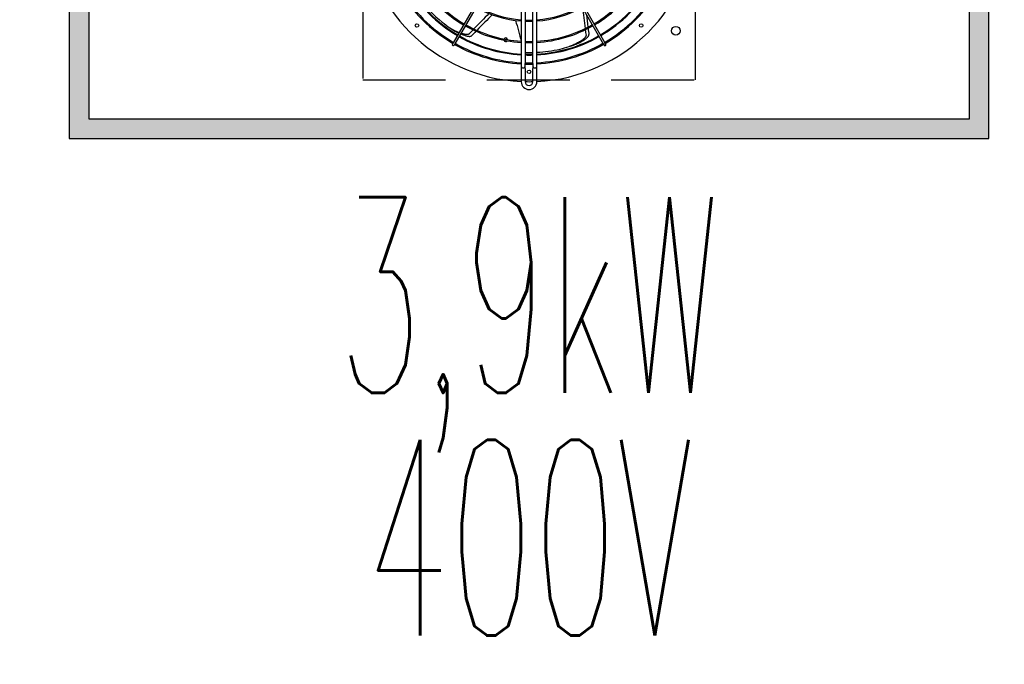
# Model space of a CAD drawing. Header units: millimetres. Extents: x -7955266 to 72030, y -46136 to 9299934.
# Tile 98 of 203: x -5132274 to -5131520, y 6619965 to 6620459. Entities that reach past the tile are written whole.
import ezdxf
from ezdxf.enums import TextEntityAlignment as Align

# ---------------------------------------------------------------- set-up
doc = ezdxf.new("R2010")
doc.units = ezdxf.units.MM
doc.header["$LTSCALE"] = 10
doc.linetypes.add('HIDDEN', pattern=[9.525, 6.35, -3.175])
for name, color, linetype, lineweight in [('BMS_urzadzenia_nr_obw_magistrala', 140, 'Continuous', 13), ('BMS_urzadzenia_WE_WY', 30, 'Continuous', 20), ('IE_ATRYBUTY_ BLOCK_1', 7, 'Continuous', 25), ('IE_ATRYBUTY_ BLOCK_2', 7, 'Continuous', 18), ('IE_urzadzenia', 30, 'Continuous', 25), ('IE_urzadzenia_nr_obw', 94, 'Continuous', 20)]:
    doc.layers.add(name, color=color, linetype=linetype, lineweight=lineweight)
doc.styles.add('ROMANS', font='romans.shx', dxfattribs={"width": 0.8})

# ---------------------------------------------------------------- blocks, each defined once
blk = doc.blocks.new('urzadzenie_klimatyzatorZ')
h = blk.add_hatch(color=256)
h.paths.add_polyline_path([(-337.5, -330), (337.5, -330), (337.5, -15), (-337.5, -15)], flags=16)
h.paths.add_polyline_path([(-352.5, -345), (352.5, -345), (352.5, 0), (-352.5, 0)])
at = {"linetype": 'HIDDEN'}
for p, q in [((-127.5, -45), (-127.5, -300)), ((127.5, -300), (127.5, -45)), ((-127.5, -300), (127.5, -300))]:
    blk.add_line(p, q, dxfattribs=at)
for p, q in [((-17.15, -200.7), (-58.17, -271.76)), ((-15.85, -201.45), (-56.88, -272.51)), ((-6, -199.5), (-6, -287.55)), ((6, -287.55), (6, -199.5)), ((15.85, -201.45), (56.88, -272.51)), ((17.15, -200.7), (58.17, -271.76)), ((-3, -205.5), (-3, -287.55)), ((3, -287.55), (3, -205.5)), ((-58.17, -271.76), (-58.77, -272.8)), ((-57.48, -273.55), (-56.88, -272.51)), ((56.88, -272.51), (57.48, -273.55)), ((58.77, -272.8), (58.17, -271.76)), ((-6, -287.55), (-6, -289.5)), ((-6, -289.5), (-6, -291.45)), ((-6, -291.45), (-6, -301.5)), ((-3, -289.5), (-3, -287.55)), ((-3, -291.45), (-3, -289.5)), ((-3, -291.45), (-3, -301.5)), ((3, -287.55), (3, -289.5)), ((3, -289.5), (3, -291.45)), ((3, -301.5), (3, -291.45)), ((6, -289.5), (6, -287.55)), ((6, -291.45), (6, -289.5)), ((6, -301.5), (6, -291.45))]:
    blk.add_line(p, q)
for points in [[(-352.5, -345), (352.5, -345), (352.5, 0), (-352.5, 0)], [(-337.5, -330), (337.5, -330), (337.5, -15), (-337.5, -15)]]:
    blk.add_lwpolyline(points, close=True)
for centre, radius in [((-85.91, -258.41), 1.35), ((85.91, -258.41), 1.35), ((112.5, -262.5), 3.38), ((0, -294), 1.35)]:
    blk.add_circle(centre, radius)
for centre, radius, start, end in [((0, -172.5), 129, 182.66588, 267.33412), ((0, -172.5), 129, 272.66588, 357.33412), ((0, -172.5), 99.09, 210.43367, 239.56633), ((0, -172.5), 98.19, 210.43764, 239.56236), ((0, -172.5), 98.19, 300.43764, 329.56236), ((0, -172.5), 99.09, 300.43367, 329.56633), ((0, -172.5), 115.5, 210.37205, 239.62795), ((0, -172.5), 114.6, 210.37498, 239.62502), ((0, -172.5), 108.6, 210.39569, 239.60431), ((0, -172.5), 108, 210.39789, 239.60211), ((0, -172.5), 108, 300.39789, 329.60211), ((0, -172.5), 108.6, 300.39569, 329.60431), ((0, -172.5), 114.6, 300.37498, 329.62502), ((0, -172.5), 115.5, 300.37205, 329.62795), ((0, -172.5), 106.68, 217.63791, 231.42834), ((0, -172.5), 82.68, 240.51974, 265.83845), ((0, -172.5), 81.78, 240.52546, 265.79257), ((0, -172.5), 81.78, 274.20743, 299.47454), ((0, -172.5), 82.68, 274.16155, 299.48026), ((0.01, -172.48), 106.7, 231.42892, 235.33613), ((0, -172.5), 81.78, 267.8977, 272.1023), ((0, -172.5), 82.68, 267.9206, 272.0794), ((0.01, -172.49), 106.69, 235.33658, 237.23733), ((-36.29, -221.26), 45.98, 237.97715, 247.87591), ((-31.57, -216.25), 52.89, 240.34737, 245.1121), ((0, -172.5), 99.09, 240.43367, 266.52856), ((0, -172.5), 98.19, 240.43764, 266.4967), ((0, -172.5), 98.19, 273.5033, 299.56236), ((0, -172.5), 99.09, 273.47144, 299.56633), ((0, -172.5), 108.6, 240.39569, 266.83287), ((0, -172.5), 108, 240.39789, 266.81526), ((-17.85, -269.4), 1.38, 193.12086, 326.00419), ((-17.85, -269.4), 1.38, 90, 154.89456), ((-17.85, -269.4), 1.38, 4.23049, 90), ((0, -172.5), 98.19, 268.24917, 271.75083), ((0, -172.5), 99.09, 268.26508, 271.73492), ((0, -172.5), 108, 273.18474, 299.60211), ((0, -172.5), 108.6, 273.16713, 299.60431), ((-58.12, -273.18), 0.75, 150, 330), ((0, -172.5), 115.5, 240.37205, 267.02226), ((0, -172.5), 114.6, 240.37498, 266.99885), ((-1.64, -273.16), 6.01, 256.91108, 269.06117), ((0, -172.48), 106.7, 269.06654, 271.61117), ((0, -172.5), 114.6, 273.00115, 299.62502), ((0, -172.5), 115.5, 272.97774, 299.62795), ((0, -172.5), 106.68, 273.22422, 282.85711), ((0, -172.48), 106.7, 282.85749, 286.7647), ((0, -172.49), 106.69, 286.76515, 288.6659), ((58.12, -273.18), 0.75, 210, 30), ((0, -172.5), 108, 268.40825, 271.59175), ((0, -172.5), 108.6, 268.41704, 271.58296), ((-4.5, -289.5), 1.5, 180, 0), ((0, -172.5), 114.6, 268.49994, 271.50006), ((0, -172.5), 115.5, 268.51163, 271.48837), ((4.5, -289.5), 1.5, 180, 0), ((0, -301.5), 6, 180, 0), ((0, -172.5), 129, 268.66742, 271.33258), ((0, -301.5), 3, 180, 0)]:
    blk.add_arc(centre, radius, start, end)
for centre, major_axis, ratio, start_param, end_param in [((1187.11, -5184.6), (1148.94, -5033.84), 0.018843, 3.330889, 3.346812), ((-3178.47, -4225.62), (-3219.26, -4036.83), 0.018843, 3.330536, 3.346812), ((-3178.47, -4225.62), (-3204.37, -4018.16), 0.018843, 3.303429, 3.322502), ((-308.56, 1368.37), (531.17, -2327.22), 0.040757, -0.808434, -0.798815), ((1187.11, -5184.6), (1143.63, -5010.56), 0.018843, 3.312015, 3.322502), ((-3178.47, -4225.62), (-3219.26, -4036.83), 0.018843, 3.347706, 3.351652), ((-3178.47, -4225.62), (-3204.37, -4018.16), 0.018843, 3.323531, 3.328609), ((1187.11, -5184.6), (1148.94, -5033.84), 0.018843, 3.347706, 3.351652), ((1187.11, -5184.6), (1143.63, -5010.56), 0.018843, 3.323531, 3.328609)]:
    blk.add_ellipse(centre, major_axis=major_axis, ratio=ratio, start_param=start_param, end_param=end_param)
for points, knots in [([(-52.44, -264.84), (-52.06, -265), (-51.68, -265.16), (-50.69, -265.55), (-50.09, -265.77), (-49.17, -266.07), (-48.83, -266.17), (-48.14, -266.37), (-47.79, -266.46), (-47.07, -266.62), (-46.71, -266.68), (-46.18, -266.75), (-46, -266.76), (-45.66, -266.78), (-45.49, -266.78), (-45.08, -266.75), (-44.81, -266.71), (-44.45, -266.58), (-44.34, -266.53), (-44.17, -266.41), (-44.1, -266.36), (-44.04, -266.3)], [91.858893, 91.858893, 91.858893, 91.858893, 95.920375, 95.920375, 102.39441, 102.39441, 105.823764, 105.823764, 109.253118, 109.253118, 112.682473, 112.682473, 114.39715, 114.39715, 116.111827, 116.111827, 118.548976, 118.548976, 119.767551, 119.767551, 120.608571, 120.608571, 120.608571, 120.608571]), ([(-45.83, -264.87), (-45.88, -264.94), (-45.95, -264.99), (-46.13, -265.12), (-46.24, -265.18), (-46.48, -265.27), (-46.6, -265.31), (-46.86, -265.37), (-46.98, -265.39), (-47.26, -265.41), (-47.42, -265.42), (-47.75, -265.42), (-47.92, -265.41), (-48.42, -265.37), (-48.76, -265.32), (-49.43, -265.2), (-49.77, -265.12), (-50.42, -264.95), (-50.74, -264.86), (-51.42, -264.66), (-51.8, -264.53), (-52.19, -264.39)], [116.818504, 116.818504, 116.818504, 116.818504, 117.674315, 117.674315, 118.90653, 118.90653, 120.138745, 120.138745, 121.370961, 121.370961, 122.9854, 122.9854, 124.599839, 124.599839, 127.828717, 127.828717, 131.057596, 131.057596, 134.286474, 134.286474, 138.394553, 138.394553, 138.394553, 138.394553]), ([(43.65, -265.92), (43.66, -266.01), (43.66, -266.09), (43.65, -266.31), (43.63, -266.43), (43.56, -266.68), (43.51, -266.8), (43.39, -267.04), (43.33, -267.15), (43.18, -267.38), (43.08, -267.51), (42.88, -267.77), (42.77, -267.89), (42.42, -268.26), (42.17, -268.49), (41.65, -268.94), (41.38, -269.16), (40.85, -269.57), (40.58, -269.76), (39.83, -270.27), (39.31, -270.6), (38.25, -271.24), (37.7, -271.55), (36.59, -272.14), (36.02, -272.43), (34.87, -272.98), (34.28, -273.25), (32.73, -273.92), (31.74, -274.3), (30.77, -274.65)], [116.818504, 116.818504, 116.818504, 116.818504, 117.674315, 117.674315, 118.90653, 118.90653, 120.138745, 120.138745, 121.370961, 121.370961, 122.9854, 122.9854, 124.599839, 124.599839, 127.828717, 127.828717, 131.057596, 131.057596, 134.286474, 134.286474, 140.459649, 140.459649, 146.632824, 146.632824, 152.805999, 152.805999, 158.979173, 158.979173, 169.240552, 169.240552, 169.240552, 169.240552]), ([(34.14, -273.57), (34.49, -273.43), (34.84, -273.29), (35.81, -272.88), (36.42, -272.6), (37.64, -272.03), (38.24, -271.73), (39.43, -271.11), (40.01, -270.8), (41.14, -270.15), (41.69, -269.81), (42.5, -269.28), (42.79, -269.08), (43.37, -268.67), (43.67, -268.45), (44.24, -267.98), (44.51, -267.74), (44.89, -267.37), (45.01, -267.24), (45.24, -266.98), (45.35, -266.84), (45.58, -266.51), (45.72, -266.28), (45.84, -265.91), (45.87, -265.79), (45.89, -265.58), (45.88, -265.5), (45.87, -265.41)], [72.856457, 72.856457, 72.856457, 72.856457, 76.498272, 76.498272, 82.972306, 82.972306, 89.446341, 89.446341, 95.920375, 95.920375, 102.39441, 102.39441, 105.823764, 105.823764, 109.253118, 109.253118, 112.682473, 112.682473, 114.39715, 114.39715, 116.111827, 116.111827, 118.548976, 118.548976, 119.767551, 119.767551, 120.608571, 120.608571, 120.608571, 120.608571])]:
    blk.add_open_spline(points, degree=3, knots=knots)
at = {"layer": 'BMS_urzadzenia_nr_obw_magistrala', "style": 'ROMANS', "width": 0.5, "flags": 8}
blk.add_attdef('ADR_BMS', (401.61, -301.55), '', height=150, dxfattribs=at)
at = {"layer": 'BMS_urzadzenia_WE_WY', "style": 'ROMANS', "width": 0.5, "flags": 8}
blk.add_attdef('BMS_WE_WY', (401.61, -506.64), '', height=150, dxfattribs=at)
at = {"layer": 'IE_ATRYBUTY_ BLOCK_1', "style": 'ROMANS', "width": 0.5, "flags": 8}
blk.add_attdef('TYP', text='', height=200, dxfattribs=at).set_placement((0, 22.14), align=Align.CENTER)
at = {"layer": 'IE_ATRYBUTY_ BLOCK_2', "style": 'ROMANS', "width": 0.5, "flags": 8}
for tag, p in [('OPIS1', (0, -539.99)), ('OPIS2', (0, -725.98))]:
    blk.add_attdef(tag, text='', height=150, dxfattribs=at).set_placement(p, align=Align.CENTER)
at = {"layer": 'IE_urzadzenia_nr_obw', "style": 'ROMANS', "width": 0.5, "flags": 8}
blk.add_attdef('NR_OBW', (401.61, -115.56), '', height=150, dxfattribs=at)

msp = doc.modelspace()

# ---------------------------------------------------------------- block references
at = {"layer": 'IE_urzadzenia'}
ref = msp.add_blockref('urzadzenie_klimatyzatorZ', (-5131883.94, 6620713.17, 0), dxfattribs=at)
ref.add_attrib('OPIS1', '3,9kW', dxfattribs={"layer": 'IE_ATRYBUTY_ BLOCK_2', "height": 150, "style": 'ROMANS', "width": 0.5, "flags": 8}).set_placement((-5131883.94, 6620173.17, 0), align=Align.CENTER)
ref.add_attrib('OPIS2', '400V', dxfattribs={"layer": 'IE_ATRYBUTY_ BLOCK_2', "height": 150, "style": 'ROMANS', "width": 0.5, "flags": 8}).set_placement((-5131883.94, 6619987.18, 0), align=Align.CENTER)

doc.saveas('drawing.dxf')
